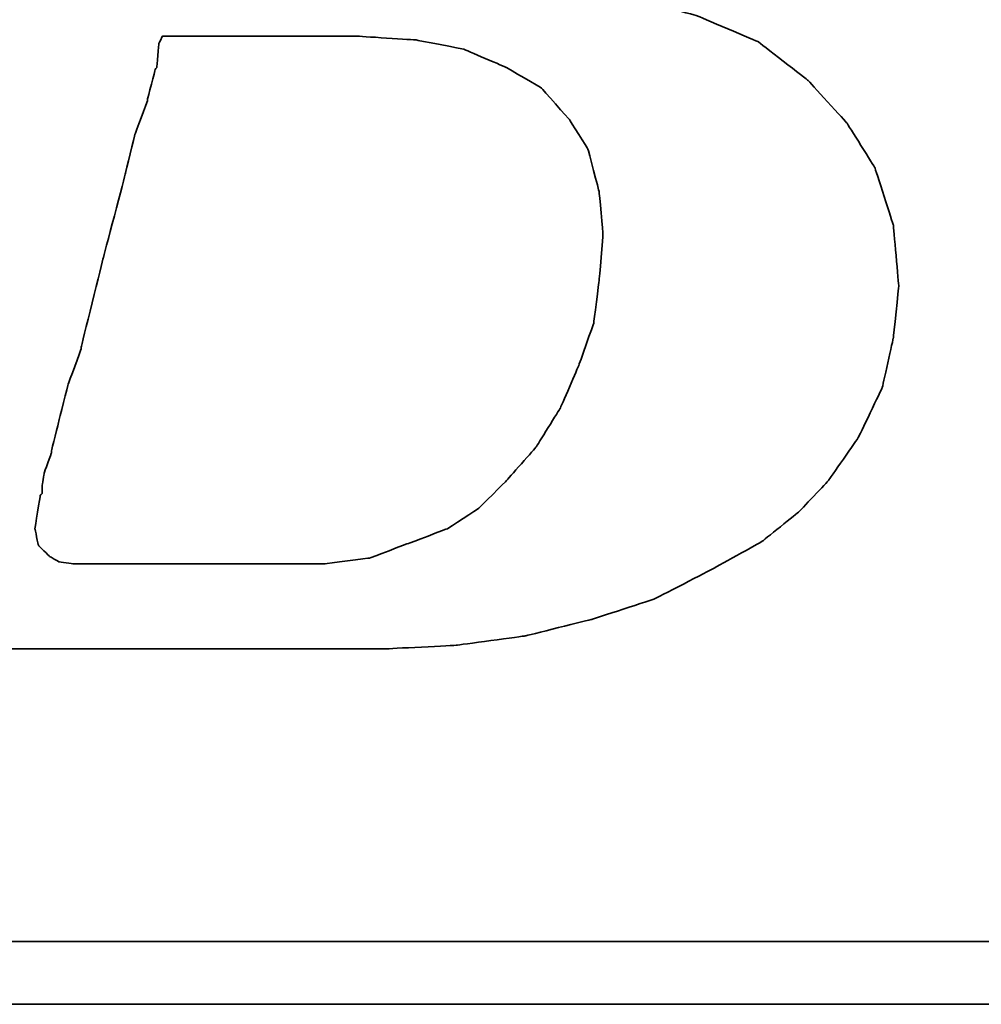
# Model space of a CAD drawing. Header units: millimetres. Extents: x 1805 to 4914, y -1594 to 860.
# Tile 141 of 256: x 2172.12 to 2175.62, y -891.82 to -888.24. Entities that reach past the tile are written whole.
import ezdxf

# ---------------------------------------------------------------- set-up
doc = ezdxf.new("R2010")
doc.units = ezdxf.units.MM
doc.layers.add('DIM', color=4, linetype='CONTINUOUS')
doc.layers.add('layer 1', color=7, linetype='CONTINUOUS')

# ---------------------------------------------------------------- blocks, each defined once
blk = doc.blocks.new('TBI MOTION logo(完整正式版)')
at = {"layer": 'layer 1', "color": 22, "lineweight": 35}
for points, knots in [([(-64.65375, -6.86375), (-64.65375, -6.86375), (-64.84375, -7.29625), (-64.84375, -7.29625), (-64.84375, -7.29625), (-64.84375, -7.29625), (-64.86875, -7.34375), (-64.86875, -7.34375), (-64.86875, -7.34375), (-64.86875, -7.34375), (-64.86875, -7.36875), (-64.86875, -7.36875), (-64.86875, -7.36875), (-64.86875, -7.36875), (-65.15375, -7.65375), (-65.15375, -7.65375), (-65.15375, -7.65375), (-65.15375, -7.65375), (-65.17875, -7.65375), (-65.17875, -7.65375), (-65.17875, -7.65375), (-65.17875, -7.65375), (-65.20375, -7.67875), (-65.20375, -7.67875), (-65.20375, -7.67875), (-65.20375, -7.67875), (-65.58875, -7.87125), (-65.58875, -7.87125), (-65.58875, -7.87125), (-65.58875, -7.87125), (-65.63375, -7.87125), (-65.63375, -7.87125), (-65.63375, -7.87125), (-65.63375, -7.87125), (-65.65875, -7.89375), (-65.65875, -7.89375), (-65.65875, -7.89375), (-65.65875, -7.89375), (-66.09375, -7.94375), (-66.09375, -7.94375), (-66.09375, -7.94375), (-66.09375, -7.94375), (-66.11375, -7.94375), (-66.11375, -7.94375), (-66.11375, -7.94375), (-66.11375, -7.94375), (-66.16375, -7.94375), (-66.16375, -7.94375), (-66.16375, -7.94375), (-66.16375, -7.94375), (-66.30875, -7.94375), (-66.30875, -7.94375), (-66.30875, -7.94375), (-66.30875, -7.94375), (-66.69375, -7.94375), (-66.69375, -7.94375), (-66.69375, -7.94375), (-66.69375, -7.94375), (-67.07375, -7.94375), (-67.07375, -7.94375), (-67.07375, -7.94375), (-67.07375, -7.94375), (-67.12375, -7.94375), (-67.12375, -7.94375), (-67.12375, -7.94375), (-67.12375, -7.94375), (-67.12375, -7.96625), (-67.12375, -7.96625), (-67.12375, -7.96625), (-67.12375, -7.96625), (-67.14875, -7.99125), (-67.14875, -7.99125), (-67.14875, -7.99125), (-67.14875, -7.99125), (-67.24375, -8.34875), (-67.24375, -8.34875), (-67.24375, -8.34875), (-67.24375, -8.34875), (-67.31375, -8.68625), (-67.31375, -8.68625), (-67.31375, -8.68625), (-67.31375, -8.68625), (-67.26875, -8.68625), (-67.26875, -8.68625), (-67.26875, -8.68625), (-67.26875, -8.68625), (-67.07375, -8.68625), (-67.07375, -8.68625), (-67.07375, -8.68625), (-67.07375, -8.68625), (-66.54875, -8.68625), (-66.54875, -8.68625), (-66.54875, -8.68625), (-66.54875, -8.68625), (-65.82625, -8.68625), (-65.82625, -8.68625), (-65.82625, -8.68625), (-65.82625, -8.68625), (-65.01375, -8.68625), (-65.01375, -8.68625), (-65.01375, -8.68625), (-65.01375, -8.68625), (-64.05375, -8.68625), (-64.05375, -8.68625), (-64.05375, -8.68625), (-64.05375, -8.68625), (-62.08375, -8.68625), (-62.08375, -8.68625), (-62.08375, -8.68625), (-62.08375, -8.68625), (-60.06875, -8.68625), (-60.06875, -8.68625), (-60.06875, -8.68625), (-60.06875, -8.68625), (-59.10875, -8.68625), (-59.10875, -8.68625), (-59.10875, -8.68625), (-59.10875, -8.68625), (-58.29375, -8.68625), (-58.29375, -8.68625), (-58.29375, -8.68625), (-58.29375, -8.68625), (-57.57375, -8.68625), (-57.57375, -8.68625), (-57.57375, -8.68625), (-57.57375, -8.68625), (-57.04875, -8.68625), (-57.04875, -8.68625), (-57.04875, -8.68625), (-57.04875, -8.68625), (-56.85375, -8.68625), (-56.85375, -8.68625), (-56.85375, -8.68625), (-56.85375, -8.68625), (-56.70875, -8.68625), (-56.70875, -8.68625), (-56.70875, -8.68625), (-56.70875, -8.68625), (-56.61375, -8.68625), (-56.61375, -8.68625), (-56.61375, -8.68625), (-56.61375, -8.68625), (-56.56875, -8.68625), (-56.56875, -8.68625), (-56.56875, -8.68625), (-56.56875, -8.68625), (-55.65375, -8.63875), (-55.65375, -8.63875), (-55.65375, -8.63875), (-55.65375, -8.63875), (-54.76875, -8.51875), (-54.76875, -8.51875), (-54.76875, -8.51875), (-54.76875, -8.51875), (-53.90375, -8.30375), (-53.90375, -8.30375), (-53.90375, -8.30375), (-53.90375, -8.30375), (-53.08875, -8.03875), (-53.08875, -8.03875), (-53.08875, -8.03875), (-53.08875, -8.03875), (-52.34375, -7.65375), (-52.34375, -7.65375), (-52.34375, -7.65375), (-52.34375, -7.65375), (-51.69875, -7.29625), (-51.69875, -7.29625), (-51.69875, -7.29625), (-51.69875, -7.29625), (-51.21875, -6.91125), (-51.21875, -6.91125), (-51.21875, -6.91125), (-51.21875, -6.91125), (-50.83375, -6.50375), (-50.83375, -6.50375), (-50.83375, -6.50375), (-50.83375, -6.50375), (-50.44875, -5.94875), (-50.44875, -5.94875), (-50.44875, -5.94875), (-50.44875, -5.94875), (-50.13875, -5.30375), (-50.13875, -5.30375), (-50.13875, -5.30375), (-50.13875, -5.30375), (-49.99375, -4.65375), (-49.99375, -4.65375), (-49.99375, -4.65375), (-49.99375, -4.65375), (-49.92375, -3.98375), (-49.92375, -3.98375), (-49.92375, -3.98375), (-49.92375, -3.98375), (-49.99375, -3.19374), (-49.99375, -3.19374), (-49.99375, -3.19374), (-49.99375, -3.19374), (-50.23374, -2.44874), (-50.23374, -2.44874), (-50.23374, -2.44874), (-50.23374, -2.44874), (-50.59375, -1.87374), (-50.59375, -1.87374), (-50.59375, -1.87374), (-50.59375, -1.87374), (-51.09875, -1.31874), (-51.09875, -1.31874), (-51.09875, -1.31874), (-51.09875, -1.31874), (-51.74375, -0.81875), (-51.74375, -0.81875), (-51.74375, -0.81875), (-51.74375, -0.81875), (-52.53875, -0.48125), (-52.53875, -0.48125), (-52.53875, -0.48125), (-52.53875, -0.48125), (-53.47375, -0.21875), (-53.47375, -0.21875), (-53.47375, -0.21875), (-53.47375, -0.21875), (-54.52875, -0.04874), (-54.52875, -0.04874), (-54.52875, -0.04874), (-54.52875, -0.04874), (-55.65375, 0.12125), (-55.65375, 0.12125), (-55.65375, 0.12125), (-55.65375, 0.12125), (-54.50375, 0.28624), (-54.50375, 0.28624), (-54.50375, 0.28624), (-54.50375, 0.28624), (-53.83375, 0.38124), (-53.83375, 0.38124), (-53.83375, 0.38124), (-53.83375, 0.38124), (-53.18375, 0.50125), (-53.18375, 0.50125), (-53.18375, 0.50125), (-53.18375, 0.50125), (-52.55875, 0.66874), (-52.55875, 0.66874), (-52.55875, 0.66874), (-52.55875, 0.66874), (-52.03375, 0.86124), (-52.03375, 0.86124), (-52.03375, 0.86124), (-52.03375, 0.86124), (-51.50374, 1.03124), (-51.50374, 1.03124), (-51.50374, 1.03124), (-51.50374, 1.03124), (-51.09875, 1.27125), (-51.09875, 1.27125), (-51.09875, 1.27125), (-51.09875, 1.27125), (-50.71375, 1.48624), (-50.71375, 1.48624), (-50.71375, 1.48624), (-50.71375, 1.48624), (-50.37625, 1.77625), (-50.37625, 1.77625), (-50.37625, 1.77625), (-50.37625, 1.77625), (-49.82375, 2.37625), (-49.82375, 2.37625), (-49.82375, 2.37625), (-49.82375, 2.37625), (-49.41875, 2.99625), (-49.41875, 2.99625), (-49.41875, 2.99625), (-49.41875, 2.99625), (-49.22375, 3.76625), (-49.22375, 3.76625), (-49.22375, 3.76625), (-49.22375, 3.76625), (-49.15375, 4.50874), (-49.15375, 4.50874), (-49.15375, 4.50874), (-49.15375, 4.50874), (-49.20375, 5.25125), (-49.20375, 5.25125), (-49.20375, 5.25125), (-49.20375, 5.25125), (-49.41875, 5.92625), (-49.41875, 5.92625), (-49.41875, 5.92625), (-49.41875, 5.92625), (-49.77875, 6.47625), (-49.77875, 6.47625), (-49.77875, 6.47625), (-49.77875, 6.47625), (-50.33125, 7.02624), (-50.33125, 7.02624), (-50.33125, 7.02624), (-50.33125, 7.02624), (-51.00125, 7.43625), (-51.00125, 7.43625), (-51.00125, 7.43625), (-51.00125, 7.43625), (-51.79375, 7.72625), (-51.79375, 7.72625), (-51.79375, 7.72625), (-51.79375, 7.72625), (-52.72875, 7.89124), (-52.72875, 7.89124), (-52.72875, 7.89124), (-52.72875, 7.89124), (-53.83375, 7.98625), (-53.83375, 7.98625), (-53.83375, 7.98625), (-53.83375, 7.98625), (-53.92875, 7.98625), (-53.92875, 7.98625), (-53.92875, 7.98625), (-53.92875, 7.98625), (-54.26375, 7.98625), (-54.26375, 7.98625), (-54.26375, 7.98625), (-54.26375, 7.98625), (-54.74375, 7.98625), (-54.74375, 7.98625), (-54.74375, 7.98625), (-54.74375, 7.98625), (-55.36875, 7.98625), (-55.36875, 7.98625), (-55.36875, 7.98625), (-55.36875, 7.98625), (-56.13375, 7.98625), (-56.13375, 7.98625), (-56.13375, 7.98625), (-56.13375, 7.98625), (-56.94875, 7.98625), (-56.94875, 7.98625), (-56.94875, 7.98625), (-56.94875, 7.98625), (-58.77625, 7.98625), (-58.77625, 7.98625), (-58.77625, 7.98625), (-58.77625, 7.98625), (-60.59875, 7.98625), (-60.59875, 7.98625), (-60.59875, 7.98625), (-60.59875, 7.98625), (-61.41375, 7.98625), (-61.41375, 7.98625), (-61.41375, 7.98625), (-61.41375, 7.98625), (-62.17875, 7.98625), (-62.17875, 7.98625), (-62.17875, 7.98625), (-62.17875, 7.98625), (-62.80375, 7.98625), (-62.80375, 7.98625), (-62.80375, 7.98625), (-62.80375, 7.98625), (-63.30625, 7.98625), (-63.30625, 7.98625), (-63.30625, 7.98625), (-63.30625, 7.98625), (-63.57375, 7.98625), (-63.57375, 7.98625), (-63.57375, 7.98625), (-63.57375, 7.98625), (-63.57375, 7.96375), (-63.57375, 7.96375), (-63.57375, 7.96375), (-63.57375, 7.96375), (-63.59875, 7.94125), (-63.59875, 7.94125), (-63.59875, 7.94125), (-63.59875, 7.94125), (-63.69375, 7.55625), (-63.69375, 7.55625), (-63.69375, 7.55625), (-63.69375, 7.55625), (-63.76375, 7.24624), (-63.76375, 7.24624), (-63.76375, 7.24624), (-63.76375, 7.24624), (-63.23875, 7.24624), (-63.23875, 7.24624), (-63.23875, 7.24624), (-63.23875, 7.24624), (-62.75875, 7.24624), (-62.75875, 7.24624), (-62.75875, 7.24624), (-62.75875, 7.24624), (-62.61125, 7.24624), (-62.61125, 7.24624), (-62.61125, 7.24624), (-62.61125, 7.24624), (-62.56625, 7.24624), (-62.56625, 7.24624), (-62.56625, 7.24624), (-62.56625, 7.24624), (-62.22875, 7.24624), (-62.22875, 7.24624), (-62.22875, 7.24624), (-62.22875, 7.24624), (-62.20375, 7.24624), (-62.20375, 7.24624), (-62.20375, 7.24624), (-62.20375, 7.24624), (-62.17875, 7.21875), (-62.17875, 7.21875), (-62.17875, 7.21875), (-62.17875, 7.21875), (-61.96375, 7.17125), (-61.96375, 7.17125), (-61.96375, 7.17125), (-61.96375, 7.17125), (-61.72375, 7.12624), (-61.72375, 7.12624), (-61.72375, 7.12624), (-61.72375, 7.12624), (-61.70375, 7.12624), (-61.70375, 7.12624), (-61.70375, 7.12624), (-61.70375, 7.12624), (-61.55875, 7.07624), (-61.55875, 7.07624), (-61.55875, 7.07624), (-61.55875, 7.07624), (-61.50875, 7.07624), (-61.50875, 7.07624), (-61.50875, 7.07624), (-61.50875, 7.07624), (-61.48375, 7.02624), (-61.48375, 7.02624), (-61.48375, 7.02624), (-61.48375, 7.02624), (-61.31875, 6.83375), (-61.31875, 6.83375), (-61.31875, 6.83375), (-61.31875, 6.83375), (-61.29375, 6.81125), (-61.29375, 6.81125), (-61.29375, 6.81125), (-61.29375, 6.81125), (-61.29375, 6.78625), (-61.29375, 6.78625), (-61.29375, 6.78625), (-61.29375, 6.78625), (-61.19875, 6.50124), (-61.19875, 6.50124), (-61.19875, 6.50124), (-61.19875, 6.50124), (-61.17375, 6.45124), (-61.17375, 6.45124), (-61.17375, 6.45124), (-61.17375, 6.45124), (-61.19875, 6.40625), (-61.19875, 6.40625), (-61.19875, 6.40625), (-61.19875, 6.40625), (-61.26875, 5.99624), (-61.26875, 5.99624), (-61.26875, 5.99624), (-61.26875, 5.99624), (-61.26875, 5.85125), (-61.26875, 5.85125), (-61.26875, 5.85125), (-61.26875, 5.85125), (-61.26875, 5.82625), (-61.26875, 5.82625), (-61.26875, 5.82625), (-61.26875, 5.82625), (-61.29375, 5.80625), (-61.29375, 5.80625), (-61.29375, 5.80625), (-61.29375, 5.80625), (-61.34125, 5.66125), (-61.34125, 5.66125), (-61.34125, 5.66125), (-61.34125, 5.66125), (-61.41375, 5.44625), (-61.41375, 5.44625), (-61.41375, 5.44625), (-61.41375, 5.44625), (-61.48375, 5.15625), (-61.48375, 5.15625), (-61.48375, 5.15625), (-61.48375, 5.15625), (-61.58375, 4.82124), (-61.58375, 4.82124), (-61.58375, 4.82124), (-61.58375, 4.82124), (-61.79875, 4.00375), (-61.79875, 4.00375), (-61.79875, 4.00375), (-61.79875, 4.00375), (-62.05875, 2.99625), (-62.05875, 2.99625), (-62.05875, 2.99625), (-62.05875, 2.99625), (-62.34875, 1.91625), (-62.34875, 1.91625), (-62.34875, 1.91625), (-62.34875, 1.91625), (-62.97375, -0.41124), (-62.97375, -0.41124), (-62.97375, -0.41124), (-62.97375, -0.41124), (-63.59875, -2.75875), (-63.59875, -2.75875), (-63.59875, -2.75875), (-63.59875, -2.75875), (-63.88375, -3.86374), (-63.88375, -3.86374), (-63.88375, -3.86374), (-63.88375, -3.86374), (-64.14875, -4.82374), (-64.14875, -4.82374), (-64.14875, -4.82374), (-64.14875, -4.82374), (-64.36375, -5.64125), (-64.36375, -5.64125), (-64.36375, -5.64125), (-64.36375, -5.64125), (-64.43625, -5.97625), (-64.43625, -5.97625), (-64.43625, -5.97625), (-64.43625, -5.97625), (-64.50875, -6.28625), (-64.50875, -6.28625), (-64.50875, -6.28625), (-64.50875, -6.28625), (-64.50875, -6.30875), (-64.50875, -6.30875), (-64.50875, -6.30875), (-64.50875, -6.30875), (-64.57875, -6.50375), (-64.57875, -6.50375), (-64.57875, -6.50375), (-64.57875, -6.50375), (-64.62875, -6.69625), (-64.62875, -6.69625), (-64.62875, -6.69625), (-64.62875, -6.69625), (-64.62875, -6.76875), (-64.62875, -6.76875), (-64.62875, -6.76875), (-64.62875, -6.76875), (-64.62875, -6.81375), (-64.62875, -6.81375), (-64.62875, -6.81375), (-64.62875, -6.81375), (-64.62875, -6.83875), (-64.62875, -6.83875), (-64.62875, -6.83875), (-64.62875, -6.83875), (-64.65375, -6.86375), (-64.65375, -6.86375)], [0, 0, 0, 0, 0.00719424, 0.00719424, 0.00719424, 0.00719425, 0.01438849, 0.01438849, 0.01438849, 0.0143885, 0.02158273, 0.02158273, 0.02158273, 0.02158274, 0.02877698, 0.02877698, 0.02877698, 0.02877699, 0.03597122, 0.03597122, 0.03597122, 0.03597123, 0.04316547, 0.04316547, 0.04316547, 0.04316548, 0.05035971, 0.05035971, 0.05035971, 0.05035972, 0.05755396, 0.05755396, 0.05755396, 0.05755397, 0.0647482, 0.0647482, 0.0647482, 0.06474821, 0.07194245, 0.07194245, 0.07194245, 0.07194246, 0.07913669, 0.07913669, 0.07913669, 0.0791367, 0.08633094, 0.08633094, 0.08633094, 0.08633095, 0.09352518, 0.09352518, 0.09352518, 0.09352519, 0.10071942, 0.10071942, 0.10071942, 0.10071943, 0.10791367, 0.10791367, 0.10791367, 0.10791368, 0.11510791, 0.11510791, 0.11510791, 0.11510792, 0.12230216, 0.12230216, 0.12230216, 0.12230217, 0.1294964, 0.1294964, 0.1294964, 0.12949641, 0.13669065, 0.13669065, 0.13669065, 0.13669066, 0.14388489, 0.14388489, 0.14388489, 0.1438849, 0.15107914, 0.15107914, 0.15107914, 0.15107915, 0.15827338, 0.15827338, 0.15827338, 0.15827339, 0.16546763, 0.16546763, 0.16546763, 0.16546764, 0.17266187, 0.17266187, 0.17266187, 0.17266188, 0.17985612, 0.17985612, 0.17985612, 0.17985613, 0.18705036, 0.18705036, 0.18705036, 0.18705037, 0.1942446, 0.1942446, 0.1942446, 0.19424461, 0.20143885, 0.20143885, 0.20143885, 0.20143886, 0.20863309, 0.20863309, 0.20863309, 0.2086331, 0.21582734, 0.21582734, 0.21582734, 0.21582735, 0.22302158, 0.22302158, 0.22302158, 0.22302159, 0.23021583, 0.23021583, 0.23021583, 0.23021584, 0.23741007, 0.23741007, 0.23741007, 0.23741008, 0.24460432, 0.24460432, 0.24460432, 0.24460433, 0.25179856, 0.25179856, 0.25179856, 0.25179857, 0.25899281, 0.25899281, 0.25899281, 0.25899282, 0.26618705, 0.26618705, 0.26618705, 0.26618706, 0.27338129, 0.27338129, 0.27338129, 0.2733813, 0.28057554, 0.28057554, 0.28057554, 0.28057555, 0.28776978, 0.28776978, 0.28776978, 0.28776979, 0.29496403, 0.29496403, 0.29496403, 0.29496404, 0.30215827, 0.30215827, 0.30215827, 0.30215828, 0.30935252, 0.30935252, 0.30935252, 0.30935253, 0.31654676, 0.31654676, 0.31654676, 0.31654677, 0.32374101, 0.32374101, 0.32374101, 0.32374102, 0.33093525, 0.33093525, 0.33093525, 0.33093526, 0.3381295, 0.3381295, 0.3381295, 0.33812951, 0.34532374, 0.34532374, 0.34532374, 0.34532375, 0.35251799, 0.35251799, 0.35251799, 0.352518, 0.35971223, 0.35971223, 0.35971223, 0.35971224, 0.36690647, 0.36690647, 0.36690647, 0.36690648, 0.37410072, 0.37410072, 0.37410072, 0.37410073, 0.38129496, 0.38129496, 0.38129496, 0.38129497, 0.38848921, 0.38848921, 0.38848921, 0.38848922, 0.39568345, 0.39568345, 0.39568345, 0.39568346, 0.4028777, 0.4028777, 0.4028777, 0.40287771, 0.41007194, 0.41007194, 0.41007194, 0.41007195, 0.41726619, 0.41726619, 0.41726619, 0.4172662, 0.42446043, 0.42446043, 0.42446043, 0.42446044, 0.43165468, 0.43165468, 0.43165468, 0.43165469, 0.43884892, 0.43884892, 0.43884892, 0.43884893, 0.44604317, 0.44604317, 0.44604317, 0.44604318, 0.45323741, 0.45323741, 0.45323741, 0.45323742, 0.46043165, 0.46043165, 0.46043165, 0.46043166, 0.4676259, 0.4676259, 0.4676259, 0.46762591, 0.47482014, 0.47482014, 0.47482014, 0.47482015, 0.48201439, 0.48201439, 0.48201439, 0.4820144, 0.48920863, 0.48920863, 0.48920863, 0.48920864, 0.49640288, 0.49640288, 0.49640288, 0.49640289, 0.50359712, 0.50359712, 0.50359712, 0.50359713, 0.51079137, 0.51079137, 0.51079137, 0.51079138, 0.51798561, 0.51798561, 0.51798561, 0.51798562, 0.52517986, 0.52517986, 0.52517986, 0.52517987, 0.5323741, 0.5323741, 0.5323741, 0.53237411, 0.53956835, 0.53956835, 0.53956835, 0.53956836, 0.54676259, 0.54676259, 0.54676259, 0.5467626, 0.55395683, 0.55395683, 0.55395683, 0.55395684, 0.56115108, 0.56115108, 0.56115108, 0.56115109, 0.56834532, 0.56834532, 0.56834532, 0.56834533, 0.57553957, 0.57553957, 0.57553957, 0.57553958, 0.58273381, 0.58273381, 0.58273381, 0.58273382, 0.58992806, 0.58992806, 0.58992806, 0.58992807, 0.5971223, 0.5971223, 0.5971223, 0.59712231, 0.60431655, 0.60431655, 0.60431655, 0.60431656, 0.61151079, 0.61151079, 0.61151079, 0.6115108, 0.61870504, 0.61870504, 0.61870504, 0.61870505, 0.62589928, 0.62589928, 0.62589928, 0.62589929, 0.63309353, 0.63309353, 0.63309353, 0.63309354, 0.64028777, 0.64028777, 0.64028777, 0.64028778, 0.64748201, 0.64748201, 0.64748201, 0.64748202, 0.65467626, 0.65467626, 0.65467626, 0.65467627, 0.6618705, 0.6618705, 0.6618705, 0.66187051, 0.66906475, 0.66906475, 0.66906475, 0.66906476, 0.67625899, 0.67625899, 0.67625899, 0.676259, 0.68345324, 0.68345324, 0.68345324, 0.68345325, 0.69064748, 0.69064748, 0.69064748, 0.69064749, 0.69784173, 0.69784173, 0.69784173, 0.69784174, 0.70503597, 0.70503597, 0.70503597, 0.70503598, 0.71223022, 0.71223022, 0.71223022, 0.71223023, 0.71942446, 0.71942446, 0.71942446, 0.71942447, 0.72661871, 0.72661871, 0.72661871, 0.72661872, 0.73381295, 0.73381295, 0.73381295, 0.73381296, 0.74100719, 0.74100719, 0.74100719, 0.7410072, 0.74820144, 0.74820144, 0.74820144, 0.74820145, 0.75539568, 0.75539568, 0.75539568, 0.75539569, 0.76258993, 0.76258993, 0.76258993, 0.76258994, 0.76978417, 0.76978417, 0.76978417, 0.76978418, 0.77697842, 0.77697842, 0.77697842, 0.77697843, 0.78417266, 0.78417266, 0.78417266, 0.78417267, 0.79136691, 0.79136691, 0.79136691, 0.79136692, 0.79856115, 0.79856115, 0.79856115, 0.79856116, 0.8057554, 0.8057554, 0.8057554, 0.80575541, 0.81294964, 0.81294964, 0.81294964, 0.81294965, 0.82014388, 0.82014388, 0.82014388, 0.82014389, 0.82733813, 0.82733813, 0.82733813, 0.82733814, 0.83453237, 0.83453237, 0.83453237, 0.83453238, 0.84172662, 0.84172662, 0.84172662, 0.84172663, 0.84892086, 0.84892086, 0.84892086, 0.84892087, 0.85611511, 0.85611511, 0.85611511, 0.85611512, 0.86330935, 0.86330935, 0.86330935, 0.86330936, 0.8705036, 0.8705036, 0.8705036, 0.87050361, 0.87769784, 0.87769784, 0.87769784, 0.87769785, 0.88489209, 0.88489209, 0.88489209, 0.8848921, 0.89208633, 0.89208633, 0.89208633, 0.89208634, 0.89928058, 0.89928058, 0.89928058, 0.89928059, 0.90647482, 0.90647482, 0.90647482, 0.90647483, 0.91366906, 0.91366906, 0.91366906, 0.91366907, 0.92086331, 0.92086331, 0.92086331, 0.92086332, 0.92805755, 0.92805755, 0.92805755, 0.92805756, 0.9352518, 0.9352518, 0.9352518, 0.93525181, 0.94244604, 0.94244604, 0.94244604, 0.94244605, 0.94964029, 0.94964029, 0.94964029, 0.9496403, 0.95683453, 0.95683453, 0.95683453, 0.95683454, 0.96402878, 0.96402878, 0.96402878, 0.96402879, 0.97122302, 0.97122302, 0.97122302, 0.97122303, 0.97841727, 0.97841727, 0.97841727, 0.97841728, 0.98561151, 0.98561151, 0.98561151, 0.98561152, 0.99280576, 0.99280576, 0.99280576, 0.99280577, 1, 1, 1, 1]), ([(-61.03125, -6.57375), (-61.03125, -6.57375), (-61.03125, -6.67125), (-61.03125, -6.67125), (-61.03125, -6.67125), (-61.03125, -6.67125), (-61.05375, -6.69625), (-61.05375, -6.69625), (-61.05375, -6.69625), (-61.05375, -6.69625), (-61.12375, -7.12875), (-61.12375, -7.12875), (-61.12375, -7.12875), (-61.12375, -7.12875), (-61.07875, -7.34375), (-61.07875, -7.34375), (-61.07875, -7.34375), (-61.07875, -7.34375), (-60.93375, -7.48875), (-60.93375, -7.48875), (-60.93375, -7.48875), (-60.93375, -7.48875), (-60.81375, -7.55625), (-60.81375, -7.55625), (-60.81375, -7.55625), (-60.81375, -7.55625), (-60.62375, -7.58375), (-60.62375, -7.58375), (-60.62375, -7.58375), (-60.62375, -7.58375), (-60.30875, -7.58375), (-60.30875, -7.58375), (-60.30875, -7.58375), (-60.30875, -7.58375), (-59.97375, -7.58375), (-59.97375, -7.58375), (-59.97375, -7.58375), (-59.97375, -7.58375), (-59.87875, -7.58375), (-59.87875, -7.58375), (-59.87875, -7.58375), (-59.87875, -7.58375), (-59.63625, -7.58375), (-59.63625, -7.58375), (-59.63625, -7.58375), (-59.63625, -7.58375), (-58.96875, -7.58375), (-58.96875, -7.58375), (-58.96875, -7.58375), (-58.96875, -7.58375), (-58.29375, -7.58375), (-58.29375, -7.58375), (-58.29375, -7.58375), (-58.29375, -7.58375), (-58.05375, -7.58375), (-58.05375, -7.58375), (-58.05375, -7.58375), (-58.05375, -7.58375), (-57.98375, -7.58375), (-57.98375, -7.58375), (-57.98375, -7.58375), (-57.98375, -7.58375), (-57.35875, -7.58375), (-57.35875, -7.58375), (-57.35875, -7.58375), (-57.35875, -7.58375), (-56.78375, -7.50875), (-56.78375, -7.50875), (-56.78375, -7.50875), (-56.78375, -7.50875), (-56.27875, -7.31875), (-56.27875, -7.31875), (-56.27875, -7.31875), (-56.27875, -7.31875), (-55.77375, -7.12875), (-55.77375, -7.12875), (-55.77375, -7.12875), (-55.77375, -7.12875), (-55.36875, -6.86375), (-55.36875, -6.86375), (-55.36875, -6.86375), (-55.36875, -6.86375), (-55.00875, -6.50375), (-55.00875, -6.50375), (-55.00875, -6.50375), (-55.00875, -6.50375), (-54.62375, -6.06875), (-54.62375, -6.06875), (-54.62375, -6.06875), (-54.62375, -6.06875), (-54.31375, -5.56875), (-54.31375, -5.56875), (-54.31375, -5.56875), (-54.31375, -5.56875), (-54.07375, -5.01625), (-54.07375, -5.01625), (-54.07375, -5.01625), (-54.07375, -5.01625), (-53.87875, -4.46374), (-53.87875, -4.46374), (-53.87875, -4.46374), (-53.87875, -4.46374), (-53.80875, -3.91375), (-53.80875, -3.91375), (-53.80875, -3.91375), (-53.80875, -3.91375), (-53.75875, -3.31375), (-53.75875, -3.31375), (-53.75875, -3.31375), (-53.75875, -3.31375), (-53.80875, -2.75875), (-53.80875, -2.75875), (-53.80875, -2.75875), (-53.80875, -2.75875), (-53.95375, -2.20875), (-53.95375, -2.20875), (-53.95375, -2.20875), (-53.95375, -2.20875), (-54.19375, -1.82625), (-54.19375, -1.82625), (-54.19375, -1.82625), (-54.19375, -1.82625), (-54.55375, -1.41875), (-54.55375, -1.41875), (-54.55375, -1.41875), (-54.55375, -1.41875), (-55.00875, -1.15125), (-55.00875, -1.15125), (-55.00875, -1.15125), (-55.00875, -1.15125), (-55.56125, -0.91375), (-55.56125, -0.91375), (-55.56125, -0.91375), (-55.56125, -0.91375), (-56.18125, -0.79375), (-56.18125, -0.79375), (-56.18125, -0.79375), (-56.18125, -0.79375), (-56.94875, -0.74374), (-56.94875, -0.74374), (-56.94875, -0.74374), (-56.94875, -0.74374), (-56.99875, -0.74374), (-56.99875, -0.74374), (-56.99875, -0.74374), (-56.99875, -0.74374), (-57.09375, -0.74374), (-57.09375, -0.74374), (-57.09375, -0.74374), (-57.09375, -0.74374), (-57.38375, -0.74374), (-57.38375, -0.74374), (-57.38375, -0.74374), (-57.38375, -0.74374), (-57.76875, -0.74374), (-57.76875, -0.74374), (-57.76875, -0.74374), (-57.76875, -0.74374), (-58.24625, -0.74374), (-58.24625, -0.74374), (-58.24625, -0.74374), (-58.24625, -0.74374), (-58.72875, -0.74374), (-58.72875, -0.74374), (-58.72875, -0.74374), (-58.72875, -0.74374), (-59.20875, -0.74374), (-59.20875, -0.74374), (-59.20875, -0.74374), (-59.20875, -0.74374), (-59.46875, -0.74374), (-59.46875, -0.74374), (-59.46875, -0.74374), (-59.46875, -0.74374), (-59.51625, -0.83875), (-59.51625, -0.83875), (-59.51625, -0.83875), (-59.51625, -0.83875), (-59.54375, -1.15125), (-59.54375, -1.15125), (-59.54375, -1.15125), (-59.54375, -1.15125), (-59.56375, -1.17874), (-59.56375, -1.17874), (-59.56375, -1.17874), (-59.56375, -1.17874), (-59.66375, -1.55875), (-59.66375, -1.55875), (-59.66375, -1.55875), (-59.66375, -1.55875), (-59.66375, -1.58375), (-59.66375, -1.58375), (-59.66375, -1.58375), (-59.66375, -1.58375), (-59.82875, -2.01874), (-59.82875, -2.01874), (-59.82875, -2.01874), (-59.82875, -2.01874), (-59.94875, -2.52125), (-59.94875, -2.52125), (-59.94875, -2.52125), (-59.94875, -2.52125), (-60.23875, -3.62375), (-60.23875, -3.62375), (-60.23875, -3.62375), (-60.23875, -3.62375), (-60.52375, -4.77624), (-60.52375, -4.77624), (-60.52375, -4.77624), (-60.52375, -4.77624), (-60.52375, -4.79874), (-60.52375, -4.79874), (-60.52375, -4.79874), (-60.52375, -4.79874), (-60.69125, -5.25375), (-60.69125, -5.25375), (-60.69125, -5.25375), (-60.69125, -5.25375), (-60.81375, -5.73625), (-60.81375, -5.73625), (-60.81375, -5.73625), (-60.81375, -5.73625), (-60.90875, -6.11875), (-60.90875, -6.11875), (-60.90875, -6.11875), (-60.90875, -6.11875), (-60.90875, -6.14375), (-60.90875, -6.14375), (-60.90875, -6.14375), (-60.90875, -6.14375), (-61.00375, -6.40875), (-61.00375, -6.40875), (-61.00375, -6.40875), (-61.00375, -6.40875), (-61.03125, -6.57375), (-61.03125, -6.57375)], [0, 0, 0, 0, 0.01694915, 0.01694915, 0.01694915, 0.01694916, 0.03389831, 0.03389831, 0.03389831, 0.03389832, 0.05084746, 0.05084746, 0.05084746, 0.05084747, 0.06779661, 0.06779661, 0.06779661, 0.06779662, 0.08474576, 0.08474576, 0.08474576, 0.08474577, 0.10169492, 0.10169492, 0.10169492, 0.10169493, 0.11864407, 0.11864407, 0.11864407, 0.11864408, 0.13559322, 0.13559322, 0.13559322, 0.13559323, 0.15254237, 0.15254237, 0.15254237, 0.15254238, 0.16949153, 0.16949153, 0.16949153, 0.16949154, 0.18644068, 0.18644068, 0.18644068, 0.18644069, 0.20338983, 0.20338983, 0.20338983, 0.20338984, 0.22033898, 0.22033898, 0.22033898, 0.22033899, 0.23728814, 0.23728814, 0.23728814, 0.23728815, 0.25423729, 0.25423729, 0.25423729, 0.2542373, 0.27118644, 0.27118644, 0.27118644, 0.27118645, 0.28813559, 0.28813559, 0.28813559, 0.2881356, 0.30508475, 0.30508475, 0.30508475, 0.30508476, 0.3220339, 0.3220339, 0.3220339, 0.32203391, 0.33898305, 0.33898305, 0.33898305, 0.33898306, 0.3559322, 0.3559322, 0.3559322, 0.35593221, 0.37288136, 0.37288136, 0.37288136, 0.37288137, 0.38983051, 0.38983051, 0.38983051, 0.38983052, 0.40677966, 0.40677966, 0.40677966, 0.40677967, 0.42372881, 0.42372881, 0.42372881, 0.42372882, 0.44067797, 0.44067797, 0.44067797, 0.44067798, 0.45762712, 0.45762712, 0.45762712, 0.45762713, 0.47457627, 0.47457627, 0.47457627, 0.47457628, 0.49152542, 0.49152542, 0.49152542, 0.49152543, 0.50847458, 0.50847458, 0.50847458, 0.50847459, 0.52542373, 0.52542373, 0.52542373, 0.52542374, 0.54237288, 0.54237288, 0.54237288, 0.54237289, 0.55932203, 0.55932203, 0.55932203, 0.55932204, 0.57627119, 0.57627119, 0.57627119, 0.5762712, 0.59322034, 0.59322034, 0.59322034, 0.59322035, 0.61016949, 0.61016949, 0.61016949, 0.6101695, 0.62711864, 0.62711864, 0.62711864, 0.62711865, 0.6440678, 0.6440678, 0.6440678, 0.64406781, 0.66101695, 0.66101695, 0.66101695, 0.66101696, 0.6779661, 0.6779661, 0.6779661, 0.67796611, 0.69491525, 0.69491525, 0.69491525, 0.69491526, 0.71186441, 0.71186441, 0.71186441, 0.71186442, 0.72881356, 0.72881356, 0.72881356, 0.72881357, 0.74576271, 0.74576271, 0.74576271, 0.74576272, 0.76271186, 0.76271186, 0.76271186, 0.76271187, 0.77966102, 0.77966102, 0.77966102, 0.77966103, 0.79661017, 0.79661017, 0.79661017, 0.79661018, 0.81355932, 0.81355932, 0.81355932, 0.81355933, 0.83050847, 0.83050847, 0.83050847, 0.83050848, 0.84745763, 0.84745763, 0.84745763, 0.84745764, 0.86440678, 0.86440678, 0.86440678, 0.86440679, 0.88135593, 0.88135593, 0.88135593, 0.88135594, 0.89830508, 0.89830508, 0.89830508, 0.89830509, 0.91525424, 0.91525424, 0.91525424, 0.91525425, 0.93220339, 0.93220339, 0.93220339, 0.9322034, 0.94915254, 0.94915254, 0.94915254, 0.94915255, 0.96610169, 0.96610169, 0.96610169, 0.9661017, 0.98305085, 0.98305085, 0.98305085, 0.98305086, 1, 1, 1, 1]), ([(75.90875, -9.47875), (75.90875, -9.47875), (75.90875, -12.28625), (75.90875, -12.28625), (75.90875, -12.28625), (75.90875, -12.28625), (75.90875, -12.47875), (75.90875, -12.47875), (75.90875, -12.47875), (75.90875, -12.47875), (75.71625, -12.47875), (75.71625, -12.47875), (75.71625, -12.47875), (75.71625, -12.47875), (-88.32875, -12.47875), (-88.32875, -12.47875), (-88.32875, -12.47875), (-88.32875, -12.47875), (-88.32875, -13.29375), (-88.32875, -13.29375), (-88.32875, -13.29375), (-88.32875, -13.29375), (82.89125, -13.29375), (82.89125, -13.29375), (82.89125, -13.29375), (82.89125, -13.29375), (75.90875, -9.47875), (75.90875, -9.47875)], [0, 0, 0, 0, 0.14285714, 0.14285714, 0.14285714, 0.14285715, 0.28571429, 0.28571429, 0.28571429, 0.2857143, 0.42857143, 0.42857143, 0.42857143, 0.42857144, 0.57142857, 0.57142857, 0.57142857, 0.57142858, 0.71428571, 0.71428571, 0.71428571, 0.71428572, 0.85714286, 0.85714286, 0.85714286, 0.85714287, 1, 1, 1, 1])]:
    blk.add_open_spline(points, degree=3, knots=knots, dxfattribs=at)

msp = doc.modelspace()

# ---------------------------------------------------------------- block references
at = {"layer": 'DIM', "color": 7, "xscale": 0.2802190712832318, "yscale": 0.2802190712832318, "zscale": 0.2802190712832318}
msp.add_blockref('TBI MOTION logo(完整正式版)', (2189.3082, -888.0922), dxfattribs=at)

doc.saveas('drawing.dxf')
